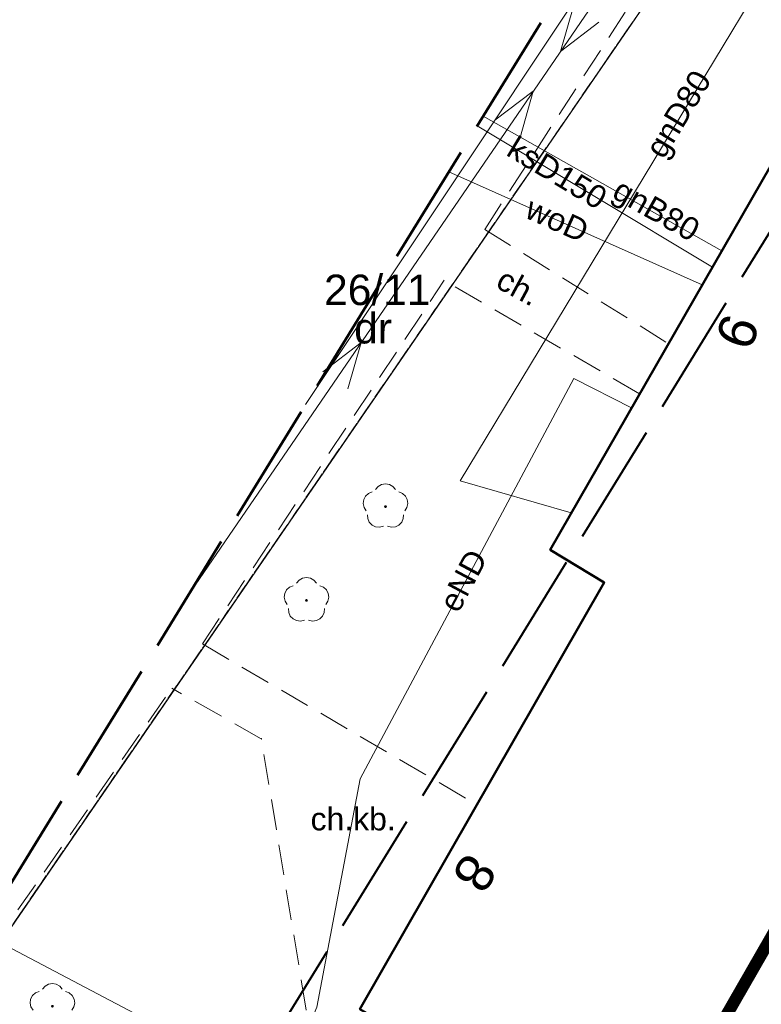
# Model space of a CAD drawing. Extents: x 5477758 to 5478338, y 5918274 to 5918502.
# Tile 59 of 121: x 5477904 to 5477929, y 5918443 to 5918475. Entities that reach past the tile are written whole.
import ezdxf
from ezdxf.enums import TextEntityAlignment as Align

# ---------------------------------------------------------------- set-up
doc = ezdxf.new("R2010")
doc.units = 0
doc.header["$PDSIZE"] = 0.75
for name, pattern in [('budynki akt$0$DASHED', [19.05, 12.7, -6.35]), ('PRZER1-1', [2, 1, -1]), ('PRZER2-1', [3, 2, -1]), ('PRZER4-1', [5, 4, -1])]:
    doc.linetypes.add(name, pattern=pattern)
doc.layers.get('0').update_dxf_attribs({"color": 8, "linetype": 'CONTINUOUS', "lineweight": 13})
for name, color, linetype, lineweight in [('A_GRANICA OPRACOWANIA', 8, 'CONTINUOUS', 0), ('GEPADR_O', 8, 'CONTINUOUS', 18), ('GESBZO', 8, 'CONTINUOUS', 50), ('GESDZI', 8, 'CONTINUOUS', 18), ('GESDZI_O', 8, 'CONTINUOUS', 18), ('GESUZY', 8, 'PRZER1-1', 18), ('GESUZY_O', 8, 'PRZER1-1', 18), ('GSPPRB', 8, 'CONTINUOUS', 20), ('GSPRDL', 8, 'CONTINUOUS', 18), ('GSSKOD', 8, 'PRZER2-1', 18), ('GSSKOD_O', 8, 'PRZER2-1', 18), ('GULEPR', 8, 'CONTINUOUS', 18), ('GULEPR_O', 8, 'CONTINUOUS', 18), ('GULGPR', 8, 'CONTINUOUS', 18), ('GULGPR_O', 8, 'CONTINUOUS', 18), ('GULKPR', 8, 'CONTINUOUS', 18), ('GULKPR_O', 8, 'CONTINUOUS', 18), ('GULWPR', 8, 'CONTINUOUS', 18), ('GULWPR_O', 8, 'CONTINUOUS', 18), ('zakres', 8, 'PRZER4-1', 50)]:
    doc.layers.add(name, color=color, linetype=linetype, lineweight=lineweight)
doc.layers.add('kołnierz', color=8, linetype='CONTINUOUS', lineweight=70, plot=False)
doc.styles.add('GEO-INFO', font='arial.ttf')

# ---------------------------------------------------------------- blocks, each defined once
blk = doc.blocks.new('SUEP1')
at = {"color": 0}
blk.add_lwpolyline([(-1.5, -1), (1.5, 0), (-1.5, 1)], dxfattribs=at)
blk = doc.blocks.new('SPDLP')
blk.add_hatch(color=0).paths.add_polyline_path([(0, -0.09), (0.027812, -0.085595), (0.052901, -0.072812), (0.072812, -0.052901), (0.085595, -0.027812), (0.09, 0), (0.085595, 0.027812), (0.072812, 0.052901), (0.052901, 0.072812), (0.027812, 0.085595), (0, 0.09), (-0.027812, 0.085595), (-0.052901, 0.072812), (-0.072812, 0.052901), (-0.085595, 0.027812), (-0.09, 0), (-0.085595, -0.027812), (-0.072812, -0.052901), (-0.052901, -0.072812), (-0.027812, -0.085595)])
at = {"color": 0}
for points in [[(-0.648554, 1.126667), (-0.481106, 1.325358), (-0.255912, 1.454989), (0, 1.5), (0.255912, 1.454989), (0.481106, 1.325358), (0.648554, 1.126667)], [(-1.271938, -0.268652), (-1.40916, -0.048001), (-1.462858, 0.20623), (-1.426585, 0.463525), (-1.304695, 0.693003), (-1.11182, 0.867117), (-0.871109, 0.964971)], [(0.871109, 0.964971), (1.11182, 0.867117), (1.304695, 0.693003), (1.426585, 0.463525), (1.462858, 0.20623), (1.40916, -0.048001), (1.271938, -0.268652)], [(-0.137547, -1.292703), (-0.389802, -1.355024), (-0.648184, -1.327532), (-0.881678, -1.213525), (-1.062258, -1.026689), (-1.168249, -0.78945), (-1.186929, -0.530282)], [(1.186929, -0.530282), (1.168249, -0.78945), (1.062258, -1.026689), (0.881678, -1.213525), (0.648184, -1.327532), (0.389802, -1.355024), (0.137547, -1.292703)]]:
    blk.add_lwpolyline(points, dxfattribs=at)

msp = doc.modelspace()

# ---------------------------------------------------------------- linework, layer by layer
at = {"layer": 'A_GRANICA OPRACOWANIA', "linetype": 'budynki akt$0$DASHED', "ltscale": 0.1, "const_width": 0.4}
msp.add_lwpolyline([(5477924.666, 5918437.385), (5477923.68, 5918435.693), (5477947.085, 5918422.232), (5477949.411, 5918426.304), (5477947.596, 5918427.361), (5477964.141, 5918455.941), (5477965.541, 5918458.35), (5477956.078, 5918463.925), (5477947.799, 5918468.803), (5477947.799, 5918468.803), (5477943.997, 5918471.043), (5477943.489, 5918470.182), (5477933.716, 5918453.151), (5477933.004, 5918451.909), (5477924.666, 5918437.385)], dxfattribs=at)
at = {"layer": 'GESBZO', "linetype": 'Continuous', "lineweight": 50}
msp.add_lwpolyline([(5477938.187, 5918486.305), (5477944.481, 5918482.719), (5477947.274, 5918480.998), (5477931.149, 5918452.977), (5477933.004, 5918451.909), (5477924.666, 5918437.385), (5477915.543, 5918442.632), (5477923.558, 5918456.638), (5477921.783, 5918457.715)], close=True, dxfattribs=at)
at = {"layer": 'GESDZI', "linetype": 'Continuous', "lineweight": 18}
for points in [[(5477895.577, 5918432.935), (5477897.61, 5918435.89), (5477937.825, 5918494.464)], [(5477937.825, 5918494.464), (5477897.61, 5918435.89), (5477897.31, 5918433.06), (5477897.73, 5918431.34), (5477913.96, 5918422.85), (5477918.68, 5918425.35), (5477941.35, 5918412.22), (5477950.46, 5918406.9), (5477958.503, 5918401.94)]]:
    msp.add_lwpolyline(points, dxfattribs=at)
at = {"layer": 'GESUZY', "linetype": 'PRZER1-1', "lineweight": 18, "ltscale": 0.5}
for points in [[(5477958.503, 5918401.94), (5477950.46, 5918406.9), (5477941.35, 5918412.22), (5477918.68, 5918425.35), (5477913.96, 5918422.85), (5477897.73, 5918431.34), (5477897.31, 5918433.06), (5477897.61, 5918435.89), (5477937.825, 5918494.464)], [(5477937.825, 5918494.464), (5477897.61, 5918435.89), (5477897.31, 5918433.06), (5477897.73, 5918431.34), (5477913.96, 5918422.85), (5477918.68, 5918425.35), (5477941.35, 5918412.22), (5477950.46, 5918406.9), (5477958.503, 5918401.94)]]:
    msp.add_lwpolyline(points, dxfattribs=at)
at = {"layer": 'GSPPRB', "linetype": 'Continuous', "lineweight": 20}
for p in [(5477927.411, 5918467.523), (5477927.104, 5918466.989), (5477926.771, 5918466.408), (5477924.456, 5918462.373), (5477922.476, 5918458.923), (5477921.783, 5918457.715), (5477923.558, 5918456.638), (5477912.304, 5918451.514)]:
    msp.add_point(p, dxfattribs=at)
at = {"layer": 'GSSKOD', "linetype": 'PRZER2-1', "lineweight": 18, "ltscale": 0.5}
for points in [[(5477919.635, 5918468.228), (5477927.27, 5918480.043)], [(5477919.635, 5918468.228), (5477925.666, 5918464.482), (5477924.718, 5918462.829), (5477918.307, 5918466.561)], [(5477910.374, 5918454.624), (5477918.307, 5918466.561)], [(5477910.374, 5918454.624), (5477919.383, 5918449.343), (5477915.543, 5918442.632)], [(5477912.304, 5918451.514), (5477909.364, 5918453.173)], [(5477912.969, 5918432.883), (5477911.124, 5918433.94), (5477911.748, 5918434.808), (5477911.521, 5918437.398), (5477914.27, 5918439.647), (5477912.304, 5918451.514)]]:
    msp.add_lwpolyline(points, dxfattribs=at)
msp.add_lwpolyline([(5477898.016, 5918430.406, -0.071819), (5477897.336, 5918432.397, -0.102212), (5477897.488, 5918436.03), (5477909.364, 5918453.173)], format="xyb", dxfattribs=at)
at = {"layer": 'GULEPR', "linetype": 'Continuous', "lineweight": 18}
for points in [[(5477936.433, 5918495.254), (5477930.593, 5918486.456), (5477909.876, 5918456.172)], [(5477912.965, 5918439.958), (5477914.122, 5918442.7), (5477915.553, 5918450.196), (5477922.562, 5918463.335), (5477924.456, 5918462.373)], [(5477956.997, 5918399.286), (5477946.078, 5918405.328), (5477936.07, 5918410.789), (5477942.415, 5918423.098), (5477922.29, 5918434.078), (5477912.965, 5918439.958), (5477903.098, 5918445.156)]]:
    msp.add_lwpolyline(points, dxfattribs=at)
at = {"layer": 'GULGPR', "linetype": 'Continuous', "lineweight": 18}
for points in [[(5477939.228, 5918493.668), (5477929.195, 5918477.149), (5477918.828, 5918459.974), (5477922.476, 5918458.923)], [(5477919.582, 5918471.946), (5477927.411, 5918467.523)]]:
    msp.add_lwpolyline(points, dxfattribs=at)
at = {"layer": 'GULKPR', "linetype": 'Continuous', "lineweight": 18}
msp.add_lwpolyline([(5477927.104, 5918466.989), (5477919.389, 5918471.631)], dxfattribs=at)
at = {"layer": 'GULWPR', "linetype": 'Continuous', "lineweight": 18}
for points in [[(5477935.885, 5918495.564), (5477934.915, 5918494.106), (5477922.903, 5918476.227), (5477913.757, 5918462.479)], [(5477918.458, 5918470.118), (5477926.771, 5918466.408)]]:
    msp.add_lwpolyline(points, dxfattribs=at)
at = {"layer": 'kołnierz', "linetype": 'PRZER4-1', "lineweight": 50}
msp.add_lwpolyline([(5477977.309, 5918380.798), (5477954.837, 5918395.479), (5477993.178, 5918463.057), (5477934.574, 5918496.308), (5477890.354, 5918424.446), (5477901.969, 5918417.467), (5477859.483, 5918348.301), (5477882.168, 5918332.75), (5477926.647, 5918301.778)], close=True, dxfattribs=at)
at = {"layer": 'zakres', "linetype": 'PRZER4-1', "lineweight": 40}
msp.add_lwpolyline([(5477963.54, 5918377.848), (5477941.504, 5918392.244), (5477979.546, 5918459.295), (5477938.033, 5918482.848), (5477904.167, 5918427.813), (5477915.775, 5918420.837), (5477872.982, 5918351.171), (5477887.852, 5918340.978), (5477923.836, 5918315.921)], close=True, dxfattribs=at)

# ---------------------------------------------------------------- block references
at = {"layer": 'GSPRDL', "lineweight": 18, "xscale": 0.5, "yscale": 0.5}
for p in [(5477916.38, 5918459.131), (5477913.787, 5918456.053), (5477905.45, 5918442.733)]:
    msp.add_blockref('SPDLP', p, dxfattribs=at)
at = {"layer": 'GULEPR', "lineweight": 18, "xscale": 0.4999999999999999, "yscale": 0.5}
for p, rotation in [((5477922.547, 5918474.695), 235.6249513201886), ((5477920.806, 5918472.149), 55.62495132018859), ((5477915.16, 5918463.896), 55.62495132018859)]:
    msp.add_blockref('SUEP1', p, dxfattribs=dict(at, rotation=rotation))

# ---------------------------------------------------------------- texts
at = {"layer": 'GEPADR_O', "linetype": 'Continuous', "lineweight": 0, "style": 'GEO-INFO'}
for s, rotation, p in [('9', 249.7175, (5477928.682, 5918465.115)), ('8', 237.3902, (5477920.097, 5918447.167))]:
    msp.add_text(s, height=1.25, rotation=rotation, dxfattribs=at).set_placement(p, align=Align.TOP_LEFT)
at = {"layer": 'GESDZI_O', "linetype": 'Continuous', "lineweight": 0, "style": 'GEO-INFO'}
msp.add_text('26/11', height=1, dxfattribs=at).set_placement((5477916.111, 5918466.247), align=Align.MIDDLE_CENTER)
at = {"layer": 'GESUZY_O', "linetype": 'Continuous', "lineweight": 0, "style": 'GEO-INFO'}
msp.add_text('dr', height=1, dxfattribs=at).set_placement((5477915.971, 5918464.988), align=Align.MIDDLE_CENTER)
at = {"layer": 'GSSKOD_O', "linetype": 'Continuous', "lineweight": 0, "style": 'GEO-INFO'}
msp.add_text('ch.', height=0.75, rotation=331.5389, dxfattribs=at).set_placement((5477920.751, 5918466.359), align=Align.MIDDLE)
msp.add_text('ch.kb.', height=0.75, dxfattribs=at).set_placement((5477915.319, 5918448.894), align=Align.MIDDLE)
at = {"layer": 'GULEPR_O', "linetype": 'Continuous', "lineweight": 0, "style": 'GEO-INFO'}
msp.add_text('eND', height=0.75, rotation=61.9238, dxfattribs=at).set_placement((5477918.931, 5918456.701), align=Align.MIDDLE)
at = {"layer": 'GULGPR_O', "linetype": 'Continuous', "lineweight": 0, "style": 'GEO-INFO'}
for s, rotation, p in [('gnD80', 58.8858, (5477925.983, 5918472.021)), ('gnB80', 330.5331, (5477925.27, 5918468.876))]:
    msp.add_text(s, height=0.75, rotation=rotation, dxfattribs=at).set_placement(p, align=Align.MIDDLE_CENTER)
at = {"layer": 'GULKPR_O', "linetype": 'Continuous', "lineweight": 0, "style": 'GEO-INFO'}
msp.add_text('ksD150', height=0.75, rotation=328.9627, dxfattribs=at).set_placement((5477922.016, 5918470.091), align=Align.MIDDLE_CENTER)
at = {"layer": 'GULWPR_O', "linetype": 'Continuous', "lineweight": 0, "style": 'GEO-INFO'}
msp.add_text('woD', height=0.75, rotation=335.9481, dxfattribs=at).set_placement((5477922.015, 5918468.554), align=Align.MIDDLE_CENTER)

doc.saveas('drawing.dxf')
